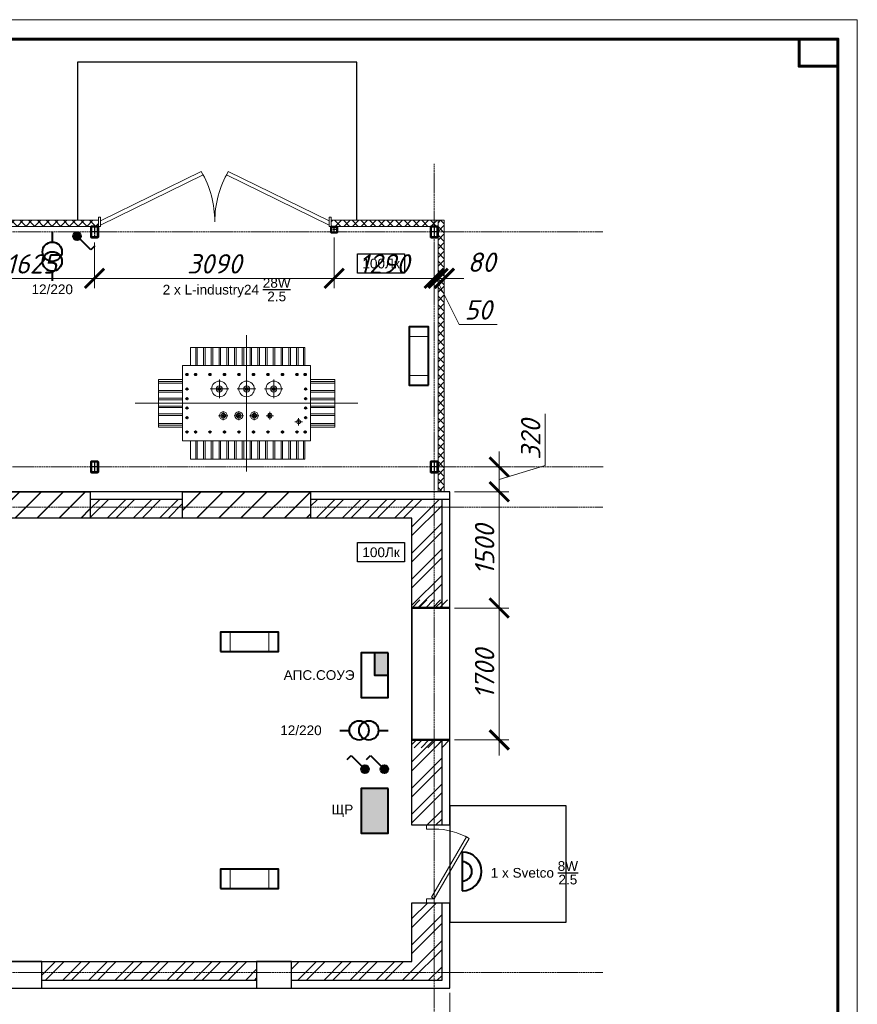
# Model space of a CAD drawing. Header units: millimetres. Extents: x 523209 to 536718, y -48289 to -47398.
# Tile 55 of 116: x 531241 to 531457, y -47826 to -47572. Entities that reach past the tile are written whole.
import ezdxf
from ezdxf.enums import TextEntityAlignment as Align

# ---------------------------------------------------------------- set-up
doc = ezdxf.new("R2010")
doc.units = ezdxf.units.MM
for name, pattern in [('ACAD_ISO02W100', [15, 12, -3]), ('CENTER', [50.8, 31.75, -6.35, 6.35, -6.35]), ('DASHED', [19.05, 12.7, -6.35]), ('GOST2.303 5', [24, 20, -1.5, 1, -1.5]), ('GOST2.303 6', [12, 8, -1.5, 1, -1.5])]:
    doc.linetypes.add(name, pattern=pattern)
doc.layers.get('Defpoints').update_dxf_attribs({"color": 140})
doc.layers.add('03_Осевые', color=4, linetype='GOST2.303 5')
doc.layers.add('Двери ArchiCAD', color=7, linetype='Continuous')
for name, color, linetype, lineweight in [('centre', 1, 'CENTER', 15), ('main', 162, 'Continuous', 15), ('А_СЭНДВИЧ', 30, 'Continuous', 5), ('ВК-линия контур', 132, 'Continuous', 15), ('ВК-линия толстая', 30, 'Continuous', 60), ('ВК-Текст', 1, 'Continuous', 30), ('Двери', 250, 'Continuous', 9), ('Металл', 170, 'Continuous', 40), ('осевая', 252, 'GOST2.303 6', 9), ('Размеры', 30, 'Continuous', 9), ('сэндвич', 54, 'Continuous', 40), ('Узлы', 155, 'Continuous', 25), ('электрика', 1, 'Continuous', 40)]:
    doc.layers.add(name, color=color, linetype=linetype, lineweight=lineweight)
doc.layers.add('Двери ArchiCAD_Ном._пера__3', color=7, linetype='Continuous', lineweight=18, true_color=0xff6500)
doc.styles.add('GOST 2.304', font='CS_Gost2304.shx')
doc.styles.get("Standard").update_dxf_attribs({"font": 'arial.ttf'})
doc.styles.add('СГЕНЕРИР_СТИЛЬ_3', font='isocpeur.ttf', dxfattribs={"oblique": 15})
doc.dimstyles.new('SPDS100', dxfattribs={"dimscale": 100, "dimtxt": 2.5, "dimasz": 2.5, "dimexe": 1.25, "dimexo": 0.625, "dimtad": 1, "dimdec": 0, "dimrnd": 0.001, "dimtxsty": 'GOST 2.304', "dimblk": 'OBLIQUE', "dimcen": 2.5, "dimdle": 2, "dimclrd": 256, "dimclre": 256, "dimclrt": 256, "dimadec": 0, "dimazin": 2, "dimtfac": 0.75, "dimtdec": 0, "dimtmove": 1, "dimatfit": 3, "dimfxl": 1, "dimtolj": 1, "dimlwd": -1, "dimlwe": -1, "dimarcsym": 0})
pattern_1 = [(45, (-90472.02, 100154.6), (-168.3798, 168.3798), []), (45, (-90359.77, 100154.6), (-168.3798, 168.3798), [])]

# ---------------------------------------------------------------- blocks, each defined once
blk = doc.blocks.new('*U136')
at = {"layer": 'ВК-линия контур', "color": 0}
for p, q in [((-594, 420), (0, 420)), ((0, 420), (0, 0))]:
    blk.add_line(p, q, dxfattribs=at)
at = {"layer": 'ВК-линия толстая', "color": 0}
for points in [[(-574, 5), (-574, 415), (-5, 415), (-5, 5)], [(-5, 415), (-15, 415), (-15, 408), (-5, 408)]]:
    blk.add_lwpolyline(points, close=True, dxfattribs=at)
at = {"layer": 'ВК-Текст', "color": 0}
blk.add_attdef('ЛИСТ_АЛ', text='', height=2.5, dxfattribs=at).set_placement((-10, 411.5), align=Align.MIDDLE_CENTER)
at = {"layer": 'ВК-Текст', "color": 0, "ltscale": 0.5}
blk.add_attdef('ВЕРХНИЙ_ШИФР', text='', height=0.000005, rotation=180, dxfattribs=at).set_placement((-574, 401), align=Align.MIDDLE_CENTER)
at = {"layer": 'ВК-Текст', "color": 0, "flags": 12}
blk.add_attdef('ФОРМАТ_ЛИСТА', (-42, 1.56), '', height=2.5, dxfattribs=at)
blk = doc.blocks.new('A$C32CF21B5')
at = {"layer": 'электрика'}
blk.add_line((5, 10), (5, 0), dxfattribs=at)
for radius in [5, 2.5]:
    blk.add_arc((5, 5), radius, 270, 90, dxfattribs=at)
blk = doc.blocks.new('A$C3F1D332B')
at = {"layer": 'электрика'}
for p, q in [((0, 2.5), (2.5, 2.5)), ((10, 2.5), (12.5, 2.5))]:
    blk.add_line(p, q, dxfattribs=at)
for centre in [(5, 2.5), (7.5, 2.5)]:
    blk.add_circle(centre, 2.5, dxfattribs=at)
blk = doc.blocks.new('A$C29CC0E15')
at = {"layer": 'электрика', "lineweight": 0}
for p, q in [((2.5, 5), (2.5, 0)), ((12.5, 5), (12.5, 0))]:
    blk.add_line(p, q, dxfattribs=at)
at = {"layer": 'электрика'}
blk.add_lwpolyline([(0, 0), (15, 0), (15, 5), (0, 5), (0, 0)], dxfattribs=at)
blk = doc.blocks.new('A$C015468A0')
at = {"layer": 'электрика'}
h = blk.add_hatch(color=256, dxfattribs=at)
h.dxf.hatch_style = 1
h.paths.add_polyline_path([(5.59, 1, 1), (3.59, 1, 1)])
at = {"layer": 'электрика', "color": 1, "ltscale": 20}
for p, q in [((0, 3.49), (1.06, 4.55)), ((1.06, 4.55), (3.88, 1.71))]:
    blk.add_line(p, q, dxfattribs=at)
at = {"layer": 'электрика', "color": 1}
blk.add_circle((4.59, 1), 1, dxfattribs=at)
blk.add_circle((4.59, 1), 1, dxfattribs=at)
blk = doc.blocks.new('*U120')
at = {"layer": 'А_СЭНДВИЧ'}
h = blk.add_hatch(dxfattribs=at)
h.set_pattern_fill('NET', color=256, scale=25, angle=45)
h.set_pattern_definition([(45, (1390.03, -100), (-56.1266, 56.1266), []), (135, (1390.03, -100), (-56.1266, -56.1266), [])])
h.paths.add_polyline_path([(68981, -52694), (70361, -52694), (70361, -52614), (68981, -52614)])
blk.add_lwpolyline([(68981, -52694), (70361, -52694), (70361, -52614), (68981, -52614)], close=True, dxfattribs=at)
blk = doc.blocks.new('*U121')
at = {"layer": 'А_СЭНДВИЧ'}
h = blk.add_hatch(dxfattribs=at)
h.set_pattern_fill('NET', color=256, scale=25, angle=45)
h.set_pattern_definition([(45, (3704.01, -100), (-56.1266, 56.1266), []), (135, (3704.01, -100), (-56.1266, -56.1266), [])])
h.paths.add_polyline_path([(69078, -52694), (72578, -52694), (72578, -52614), (69078, -52614)])
blk.add_lwpolyline([(69078, -52694), (72578, -52694), (72578, -52614), (69078, -52614)], close=True, dxfattribs=at)
blk = doc.blocks.new('IFC Дверь - Распашная')
at = {"layer": 'Двери ArchiCAD_Ном._пера__3', "color": 0, "linetype": 'Continuous'}
for p, q in [((-329, 450), (-349, 415)), ((-349, 415), (430, -35)), ((450, 0), (-329, 450)), ((-500, 0), (-450, 0)), ((-450, -100), (-450, 0)), ((430, -35), (450, 0)), ((500, 0), (450, 0)), ((450, -100), (450, 0)), ((-500, -100), (-450, -100)), ((500, -100), (450, -100))]:
    blk.add_line(p, q, dxfattribs=at)
blk.add_arc((450, 0), 900, 150, 180, dxfattribs=at)
blk = doc.blocks.new('ворота')
at = {"layer": 'Двери', "color": 0}
for p, q in [((80334, -53636), (81635, -53000)), ((80334, -53693), (81660, -53043)), ((83284, -53693), (81959, -53043)), ((83284, -53636), (81984, -53000))]:
    blk.add_line(p, q, dxfattribs=at)
for points in [[(80309, -53710), (80334, -53710), (80334, -53590), (80309, -53590)], [(83284, -53710), (83309, -53710), (83309, -53590), (83284, -53590)]]:
    blk.add_lwpolyline(points, close=True, dxfattribs=at)
for centre, start, end in [((80509, -53650), 0, 30), ((83109, -53650), 150, 180)]:
    blk.add_arc(centre, 1300, start, end, dxfattribs=at)
blk = doc.blocks.new('_ArchTick')
at = {"color": 0, "linetype": 'ByBlock', "const_width": 0.15}
blk.add_lwpolyline([(-0.5, -0.5), (0.5, 0.5)], dxfattribs=at)
blk = doc.blocks.new('*D241')
at = {"layer": 'Defpoints', "color": 0, "transparency": 16777216}
for p in [(20801, 14150), (17711, 14085), (20801, 13562)]:
    blk.add_point(p, dxfattribs=at)
at = {"layer": 'Размеры', "linetype": 'Continuous', "transparency": 16777216}
for p, q in [((17711, 14023), (17711, 13437)), ((20801, 14088), (20801, 13437)), ((17511, 13562), (21001, 13562))]:
    blk.add_line(p, q, dxfattribs=at)
at = {"layer": 'Размеры', "transparency": 16777216, "xscale": 250, "yscale": 250, "zscale": 250, "rotation": 180}
blk.add_blockref('_ArchTick', (17711, 13562), dxfattribs=at)
at = {"layer": 'Размеры', "transparency": 16777216, "xscale": 250, "yscale": 250, "zscale": 250}
blk.add_blockref('_ArchTick', (20801, 13562), dxfattribs=at)
at = {"layer": 'Размеры', "transparency": 16777216, "insert": (19256, 13749), "char_height": 250, "attachment_point": 5, "style": 'СГЕНЕРИР_СТИЛЬ_3'}
blk.add_mtext('\\A1;3090', dxfattribs=at)
blk = doc.blocks.new('*D242')
at = {"layer": 'Defpoints', "color": 0, "transparency": 16777216}
for p in [(20801, 14150), (22091, 14085), (22091, 13562)]:
    blk.add_point(p, dxfattribs=at)
at = {"layer": 'Размеры', "linetype": 'Continuous', "transparency": 16777216}
for p, q in [((20801, 14088), (20801, 13437)), ((22091, 14023), (22091, 13437)), ((20601, 13562), (22291, 13562))]:
    blk.add_line(p, q, dxfattribs=at)
at = {"layer": 'Размеры', "transparency": 16777216, "xscale": 250, "yscale": 250, "zscale": 250, "rotation": 180}
blk.add_blockref('_ArchTick', (20801, 13562), dxfattribs=at)
at = {"layer": 'Размеры', "transparency": 16777216, "xscale": 250, "yscale": 250, "zscale": 250}
blk.add_blockref('_ArchTick', (22091, 13562), dxfattribs=at)
at = {"layer": 'Размеры', "transparency": 16777216, "insert": (21446, 13749), "char_height": 250, "attachment_point": 5, "style": 'СГЕНЕРИР_СТИЛЬ_3'}
blk.add_mtext('\\A1;1290', dxfattribs=at)
blk = doc.blocks.new('*D243')
at = {"layer": 'Defpoints', "color": 0, "transparency": 16777216}
for p in [(22091, 14085), (22141, 14085), (22141, 13562)]:
    blk.add_point(p, dxfattribs=at)
at = {"layer": 'Размеры', "linetype": 'Continuous', "transparency": 16777216}
for p, q in [((22091, 14023), (22091, 13437)), ((22141, 14023), (22141, 13437)), ((22091, 13562), (21841, 13562)), ((22091, 13562), (22141, 13562)), ((22091, 13562), (22141, 13562)), ((22116, 13562), (22411, 12968)), ((22141, 13562), (22391, 13562)), ((22411, 12968), (22903, 12968))]:
    blk.add_line(p, q, dxfattribs=at)
at = {"layer": 'Размеры', "transparency": 16777216, "xscale": 250, "yscale": 250, "zscale": 250}
blk.add_blockref('_ArchTick', (22091, 13562), dxfattribs=at)
at = {"layer": 'Размеры', "transparency": 16777216, "xscale": 250, "yscale": 250, "zscale": 250, "rotation": 180}
blk.add_blockref('_ArchTick', (22141, 13562), dxfattribs=at)
at = {"layer": 'Размеры', "transparency": 16777216, "insert": (22657, 13155), "char_height": 250, "attachment_point": 5, "style": 'СГЕНЕРИР_СТИЛЬ_3'}
blk.add_mtext('\\A1;50', dxfattribs=at)
blk = doc.blocks.new('*D244')
at = {"layer": 'Defpoints', "color": 0, "transparency": 16777216}
for p in [(22141, 14085), (22221, 14085), (22221, 13562)]:
    blk.add_point(p, dxfattribs=at)
at = {"layer": 'Размеры', "linetype": 'Continuous', "transparency": 16777216}
for p, q in [((22141, 14023), (22141, 13437)), ((22221, 14023), (22221, 13437)), ((22141, 13562), (21891, 13562)), ((22141, 13562), (22221, 13562)), ((22221, 13562), (22471, 13562))]:
    blk.add_line(p, q, dxfattribs=at)
at = {"layer": 'Размеры', "transparency": 16777216, "xscale": 250, "yscale": 250, "zscale": 250}
blk.add_blockref('_ArchTick', (22141, 13562), dxfattribs=at)
at = {"layer": 'Размеры', "transparency": 16777216, "xscale": 250, "yscale": 250, "zscale": 250, "rotation": 180}
blk.add_blockref('_ArchTick', (22221, 13562), dxfattribs=at)
at = {"layer": 'Размеры', "transparency": 16777216, "insert": (22701, 13770), "char_height": 250, "attachment_point": 5, "style": 'СГЕНЕРИР_СТИЛЬ_3'}
blk.add_mtext('\\A1;80', dxfattribs=at)
blk = doc.blocks.new('*D251')
at = {"layer": 'Defpoints', "color": 0, "transparency": 16777216}
for p in [(22291, 9310), (22291, 7610), (22929, 7610)]:
    blk.add_point(p, dxfattribs=at)
at = {"layer": 'Размеры', "linetype": 'Continuous', "transparency": 16777216}
for p, q in [((22929, 9510), (22929, 7410)), ((22354, 9310), (23054, 9310)), ((22354, 7610), (23054, 7610))]:
    blk.add_line(p, q, dxfattribs=at)
at = {"layer": 'Размеры', "transparency": 16777216, "xscale": 250, "yscale": 250, "zscale": 250}
for p, rotation in [((22929, 9310), 90), ((22929, 7610), 270)]:
    blk.add_blockref('_ArchTick', p, dxfattribs=dict(at, rotation=rotation))
at = {"layer": 'Размеры', "transparency": 16777216, "insert": (22741, 8460), "char_height": 250, "attachment_point": 5, "rotation": 90, "style": 'СГЕНЕРИР_СТИЛЬ_3'}
blk.add_mtext('\\A1;1700', dxfattribs=at)
blk = doc.blocks.new('*D252')
at = {"layer": 'Defpoints', "color": 0, "transparency": 16777216}
for p in [(22291, 10810), (22929, 10810), (22291, 9310)]:
    blk.add_point(p, dxfattribs=at)
at = {"layer": 'Размеры', "linetype": 'Continuous', "transparency": 16777216}
for p, q in [((22929, 9110), (22929, 11010)), ((22354, 10810), (23054, 10810)), ((22354, 9310), (23054, 9310))]:
    blk.add_line(p, q, dxfattribs=at)
at = {"layer": 'Размеры', "transparency": 16777216, "xscale": 250, "yscale": 250, "zscale": 250}
for p, rotation in [((22929, 10810), 90), ((22929, 9310), 270)]:
    blk.add_blockref('_ArchTick', p, dxfattribs=dict(at, rotation=rotation))
at = {"layer": 'Размеры', "transparency": 16777216, "insert": (22741, 10060), "char_height": 250, "attachment_point": 5, "rotation": 90, "style": 'СГЕНЕРИР_СТИЛЬ_3'}
blk.add_mtext('\\A1;1500', dxfattribs=at)
blk = doc.blocks.new('A$C6DC02123')
for points in [[(820, 792.1, 1), (797.7, 792.1, 1)], [(1080.3, 792.1, 1), (1058, 792.1, 1)], [(1340.6, 792.1, 1), (1318.3, 792.1, 1)], [(857.2, 535.5, 1), (834.8, 535.5, 1)], [(1005.9, 535.5, 1), (983.6, 535.5, 1)], [(1154.7, 535.5, 1), (1132.3, 535.5, 1)], [(1303.4, 535.5, 1), (1281.1, 535.5, 1)]]:
    blk.add_hatch(color=256).paths.add_polyline_path(points)
for centre, radius in [((498.2, 930.7), 7.44), ((579.7, 930.7), 7.44), ((718.8, 930.7), 7.44), ((857.9, 930.7), 7.44), ((997, 930.7), 7.44), ((1136.1, 930.7), 7.44), ((1275.1, 930.7), 7.44), ((1414.2, 930.7), 7.44), ((1553.3, 930.7), 7.44), ((1631.8, 930.7), 7.44), ((498.2, 792.1), 7.44), ((808.8, 792.1), 11.2), ((1069.1, 792.1), 11.2), ((1329.4, 792.1), 11.2), ((1637, 792.1), 7.44), ((498.2, 699.1), 7.44), ((1637, 699.1), 7.44), ((498.2, 609.9), 7.44), ((1637, 609.9), 7.44), ((498.2, 516.9), 7.44), ((1637, 516.9), 7.44), ((498.2, 378.2), 7.44), ((579.7, 378.2), 7.44), ((718.8, 378.2), 7.44), ((857.9, 378.2), 7.44), ((997, 378.2), 7.44), ((1136.1, 378.2), 7.44), ((1275.1, 378.2), 7.44), ((1414.2, 378.2), 7.44), ((1553.3, 378.2), 7.44), ((1631.8, 378.2), 7.44)]:
    blk.add_circle(centre, radius)
at = {"layer": 'centre', "lineweight": 15, "ltscale": 100}
for p, q in [((1069.1, 1309), (1069.1, 0)), ((808.8, 702.8), (808.8, 881.3)), ((1069.1, 702.8), (1069.1, 881.3)), ((1329.4, 702.8), (1329.4, 881.3)), ((719.6, 792.1), (898.1, 792.1)), ((979.9, 792.1), (1158.4, 792.1)), ((1240.2, 792.1), (1418.7, 792.1)), ((0, 654.5), (2138.2, 655.4)), ((846, 490.9), (846, 580.1)), ((994.7, 490.9), (994.7, 580.1)), ((1143.5, 490.9), (1143.5, 580.1)), ((1292.2, 571.7), (1292.2, 499.3)), ((801.4, 535.5), (890.6, 535.5)), ((950.1, 535.5), (1039.4, 535.5)), ((1098.9, 535.5), (1188.1, 535.5)), ((1256.1, 535.5), (1328.4, 535.5)), ((1532.3, 477), (1604.7, 477)), ((1568.5, 513.1), (1568.5, 440.8))]:
    blk.add_line(p, q, dxfattribs=at)
at = {"layer": 'main', "lineweight": 15, "ltscale": 100}
for p, q in [((1628, 1189.5), (529.9, 1189.5)), ((529.9, 1189.5), (529.9, 1015.7)), ((582, 1189.5), (582, 1015.7)), ((596.8, 1189.5), (596.8, 1015.7)), ((656.3, 1189.5), (656.3, 1015.7)), ((671.2, 1189.5), (671.2, 1015.7)), ((730.7, 1189.5), (730.7, 1015.7)), ((745.6, 1189.5), (745.6, 1015.7)), ((805.1, 1189.5), (805.1, 1015.7)), ((820, 1189.5), (820, 1015.7)), ((879.5, 1189.5), (879.5, 1015.7)), ((894.3, 1189.5), (894.3, 1015.7)), ((953.8, 1189.5), (953.8, 1015.7)), ((968.7, 1189.5), (968.7, 1015.7)), ((1028.2, 1189.5), (1028.2, 1015.7)), ((1043.1, 1189.5), (1043.1, 1015.7)), ((1102.6, 1189.5), (1102.6, 1015.7)), ((1117.5, 1189.5), (1117.5, 1015.7)), ((1177, 1189.5), (1177, 1015.7)), ((1191.8, 1189.5), (1191.8, 1015.7)), ((1251.3, 1189.5), (1251.3, 1015.7)), ((1266.2, 1189.5), (1266.2, 1015.7)), ((1325.7, 1189.5), (1325.7, 1015.7)), ((1340.6, 1189.5), (1340.6, 1015.7)), ((1400.1, 1189.5), (1400.1, 1015.7)), ((1415, 1189.5), (1415, 1015.7)), ((1474.5, 1189.5), (1474.5, 1015.7)), ((1489.3, 1189.5), (1489.3, 1015.7)), ((1548.8, 1189.5), (1548.8, 1015.7)), ((1563.7, 1189.5), (1563.7, 1015.7)), ((1616.9, 1189.5), (1616.9, 1015.7)), ((1628, 1189.5), (1628, 1015.7)), ((455.5, 1015.7), (1682.7, 1015.7)), ((455.5, 1015.7), (455.5, 293.2)), ((1682.7, 1015.7), (1682.7, 293.2)), ((223.1, 883.1), (223.1, 426.7)), ((223.1, 883.1), (455.5, 883.1)), ((223.1, 861.9), (455.5, 861.9)), ((1915.1, 883.1), (1682.7, 883.1)), ((1915.1, 861.9), (1682.7, 861.9)), ((1915.1, 883.1), (1915.1, 426.7)), ((223.1, 847), (455.5, 847)), ((223.1, 776.5), (455.5, 776.5)), ((223.1, 761.6), (455.5, 761.6)), ((1915.1, 847), (1682.7, 847)), ((1915.1, 776.5), (1682.7, 776.5)), ((1915.1, 761.6), (1682.7, 761.6)), ((223.1, 702.1), (455.5, 702.1)), ((223.1, 687.2), (455.5, 687.2)), ((1915.1, 702.1), (1682.7, 702.1)), ((1915.1, 687.2), (1682.7, 687.2)), ((223.1, 627.7), (455.5, 627.7)), ((223.1, 612.9), (455.5, 612.9)), ((1915.1, 627.7), (1682.7, 627.7)), ((1915.1, 612.9), (1682.7, 612.9)), ((223.1, 553.4), (455.5, 553.4)), ((223.1, 538.5), (455.5, 538.5)), ((1915.1, 553.4), (1682.7, 553.4)), ((1915.1, 538.5), (1682.7, 538.5)), ((223.1, 458.9), (455.5, 458.9)), ((223.1, 444), (455.5, 444)), ((223.1, 426.7), (455.5, 426.7)), ((1915.1, 458.9), (1682.7, 458.9)), ((1915.1, 444), (1682.7, 444)), ((1915.1, 426.7), (1682.7, 426.7)), ((455.5, 293.2), (1682.7, 293.2)), ((529.9, 293.2), (529.9, 119.4)), ((582, 293.2), (582, 119.4)), ((596.8, 293.2), (596.8, 119.4)), ((656.3, 293.2), (656.3, 119.4)), ((671.2, 293.2), (671.2, 119.4)), ((730.7, 293.2), (730.7, 119.4)), ((745.6, 293.2), (745.6, 119.4)), ((805.1, 293.2), (805.1, 119.4)), ((820, 293.2), (820, 119.4)), ((879.5, 293.2), (879.5, 119.4)), ((894.3, 293.2), (894.3, 119.4)), ((953.8, 293.2), (953.8, 119.4)), ((968.7, 293.2), (968.7, 119.4)), ((1028.2, 293.2), (1028.2, 119.4)), ((1043.1, 293.2), (1043.1, 119.4)), ((1102.6, 293.2), (1102.6, 119.4)), ((1117.5, 293.2), (1117.5, 119.4)), ((1177, 293.2), (1177, 119.4)), ((1191.8, 293.2), (1191.8, 119.4)), ((1251.3, 293.2), (1251.3, 119.4)), ((1266.2, 293.2), (1266.2, 119.4)), ((1325.7, 293.2), (1325.7, 119.4)), ((1340.6, 293.2), (1340.6, 119.4)), ((1400.1, 293.2), (1400.1, 119.4)), ((1415, 293.2), (1415, 119.4)), ((1474.5, 293.2), (1474.5, 119.4)), ((1489.3, 293.2), (1489.3, 119.4)), ((1548.8, 293.2), (1548.8, 119.4)), ((1563.7, 293.2), (1563.7, 119.4)), ((1616.9, 293.2), (1616.9, 119.4)), ((1628, 293.2), (1628, 119.4)), ((529.9, 119.4), (1628, 119.4))]:
    blk.add_line(p, q, dxfattribs=at)
for centre, radius in [((808.8, 792.1), 74.4), ((1069.1, 792.1), 74.4), ((1329.4, 792.1), 74.4), ((808.8, 792.1), 29.7), ((1069.1, 792.1), 29.7), ((1329.4, 792.1), 29.7), ((846, 535.5), 37.2), ((994.7, 535.5), 37.2), ((1143.5, 535.5), 37.2), ((846, 535.5), 22.3), ((846, 535.5), 11.2), ((994.7, 535.5), 22.3), ((994.7, 535.5), 11.2), ((1143.5, 535.5), 22.3), ((1143.5, 535.5), 11.2), ((1292.2, 535.5), 22.3), ((1292.2, 535.5), 11.2), ((1568.5, 477), 18.6)]:
    blk.add_circle(centre, radius, dxfattribs=at)
blk = doc.blocks.new('*U210')
for points in [[(-32, -40), (32, -40, 0.414214), (40, -32), (40, 32, 0.414214), (32, 40), (-32, 40, 0.414214), (-40, 32), (-40, -32, 0.414214)], [(-32, -36), (32, -36, 0.414214), (36, -32), (36, 32, 0.414214), (32, 36), (-32, 36, 0.414214), (-36, 32), (-36, -32, 0.414214)]]:
    blk.add_lwpolyline(points, format="xyb", close=True)
at = {"layer": '03_Осевые'}
for p, q in [((0, -40), (0, 40)), ((-40, 0), (40, 0))]:
    blk.add_line(p, q, dxfattribs=at)
blk = doc.blocks.new('*U214')
for points in [[(-38, -70), (38, -70, 0.414214), (50, -58), (50, 58, 0.414214), (38, 70), (-38, 70, 0.414214), (-50, 58), (-50, -58, 0.414214)], [(-38, -64), (38, -64, 0.414214), (44, -58), (44, 58, 0.414214), (38, 64), (-38, 64, 0.414214), (-44, 58), (-44, -58, 0.414214)]]:
    blk.add_lwpolyline(points, format="xyb", close=True)
at = {"layer": '03_Осевые'}
for p, q in [((-50, 0), (50, 0)), ((0, -70), (0, 70))]:
    blk.add_line(p, q, dxfattribs=at)
blk = doc.blocks.new('*U215')
for points in [[(-38, -70), (38, -70, 0.414214), (50, -58), (50, 58, 0.414214), (38, 70), (-38, 70, 0.414214), (-50, 58), (-50, -58, 0.414214)], [(-38, -64), (38, -64, 0.414214), (44, -58), (44, 58, 0.414214), (38, 64), (-38, 64, 0.414214), (-44, 58), (-44, -58, 0.414214)]]:
    blk.add_lwpolyline(points, format="xyb", close=True)
at = {"layer": '03_Осевые'}
for p, q in [((-50, 0), (50, 0)), ((0, -70), (0, 70))]:
    blk.add_line(p, q, dxfattribs=at)
blk = doc.blocks.new('*U216')
for points in [[(-38, -70), (38, -70, 0.414214), (50, -58), (50, 58, 0.414214), (38, 70), (-38, 70, 0.414214), (-50, 58), (-50, -58, 0.414214)], [(-38, -64), (38, -64, 0.414214), (44, -58), (44, 58, 0.414214), (38, 64), (-38, 64, 0.414214), (-44, 58), (-44, -58, 0.414214)]]:
    blk.add_lwpolyline(points, format="xyb", close=True)
at = {"layer": '03_Осевые'}
for p, q in [((-50, 0), (50, 0)), ((0, -70), (0, 70))]:
    blk.add_line(p, q, dxfattribs=at)
blk = doc.blocks.new('*U217')
for points in [[(-38, -70), (38, -70, 0.414214), (50, -58), (50, 58, 0.414214), (38, 70), (-38, 70, 0.414214), (-50, 58), (-50, -58, 0.414214)], [(-38, -64), (38, -64, 0.414214), (44, -58), (44, 58, 0.414214), (38, 64), (-38, 64, 0.414214), (-44, 58), (-44, -58, 0.414214)]]:
    blk.add_lwpolyline(points, format="xyb", close=True)
at = {"layer": '03_Осевые'}
for p, q in [((-50, 0), (50, 0)), ((0, -70), (0, 70))]:
    blk.add_line(p, q, dxfattribs=at)
blk = doc.blocks.new('*D254')
at = {"layer": 'Defpoints', "color": 0, "transparency": 16777216}
for p in [(22543, 11130), (22929, 11130), (22543, 10810)]:
    blk.add_point(p, dxfattribs=at)
at = {"layer": 'Размеры', "linetype": 'Continuous', "transparency": 16777216}
for p, q in [((23522, 11148), (23522, 11815)), ((22929, 10610), (22929, 11330)), ((22606, 11130), (23054, 11130)), ((22929, 10970), (23522, 11148)), ((22606, 10810), (23054, 10810))]:
    blk.add_line(p, q, dxfattribs=at)
at = {"layer": 'Размеры', "transparency": 16777216, "xscale": 250, "yscale": 250, "zscale": 250}
for p, rotation in [((22929, 11130), 90), ((22929, 10810), 270)]:
    blk.add_blockref('_ArchTick', p, dxfattribs=dict(at, rotation=rotation))
at = {"layer": 'Размеры', "transparency": 16777216, "insert": (23335, 11482), "char_height": 250, "attachment_point": 5, "rotation": 90, "style": 'СГЕНЕРИР_СТИЛЬ_3'}
blk.add_mtext('\\A1;320', dxfattribs=at)
blk = doc.blocks.new('*D259')
at = {"layer": 'Defpoints', "color": 0, "transparency": 16777216}
for p in [(4891, 4410), (22291, 4410), (22291, 2608)]:
    blk.add_point(p, dxfattribs=at)
at = {"layer": 'Размеры', "linetype": 'Continuous', "transparency": 16777216}
for p, q in [((4891, 4348), (4891, 2483)), ((22291, 4348), (22291, 2483)), ((4691, 2608), (22491, 2608))]:
    blk.add_line(p, q, dxfattribs=at)
at = {"layer": 'Размеры', "transparency": 16777216, "xscale": 250, "yscale": 250, "zscale": 250, "rotation": 180}
blk.add_blockref('_ArchTick', (4891, 2608), dxfattribs=at)
at = {"layer": 'Размеры', "transparency": 16777216, "xscale": 250, "yscale": 250, "zscale": 250}
blk.add_blockref('_ArchTick', (22291, 2608), dxfattribs=at)
at = {"layer": 'Размеры', "transparency": 16777216, "insert": (13591, 2795), "char_height": 250, "attachment_point": 5, "style": 'СГЕНЕРИР_СТИЛЬ_3'}
blk.add_mtext('\\A1;17400', dxfattribs=at)
blk = doc.blocks.new('*D263')
at = {"layer": 'Defpoints', "color": 0, "transparency": 16777216}
for p in [(16086, 13918), (17711, 13918), (17711, 13562)]:
    blk.add_point(p, dxfattribs=at)
at = {"layer": 'Размеры', "linetype": 'Continuous', "transparency": 16777216}
for p, q in [((16086, 13855), (16086, 13437)), ((17711, 13855), (17711, 13437)), ((15886, 13562), (17911, 13562))]:
    blk.add_line(p, q, dxfattribs=at)
at = {"layer": 'Размеры', "transparency": 16777216, "xscale": 250, "yscale": 250, "zscale": 250, "rotation": 180}
blk.add_blockref('_ArchTick', (16086, 13562), dxfattribs=at)
at = {"layer": 'Размеры', "transparency": 16777216, "xscale": 250, "yscale": 250, "zscale": 250}
blk.add_blockref('_ArchTick', (17711, 13562), dxfattribs=at)
at = {"layer": 'Размеры', "transparency": 16777216, "insert": (16899, 13749), "char_height": 250, "attachment_point": 5, "style": 'СГЕНЕРИР_СТИЛЬ_3'}
blk.add_mtext('\\A1;1625', dxfattribs=at)
blk = doc.blocks.new('A$C6B5953C9')
at = {"layer": 'А_СЭНДВИЧ'}
h = blk.add_hatch(dxfattribs=at)
h.set_pattern_fill('NET', color=256, scale=25, angle=45)
h.set_pattern_definition([(45, (-52279.9, 66824.63), (-56.1266, 56.1266), []), (135, (-52279.9, 66824.63), (-56.1266, -56.1266), [])])
h.paths.add_polyline_path([(13641.3, 14230.2), (13641.3, 14310.2), (9421.4, 14310.2), (9421.4, 14230.2)])
h.paths.add_polyline_path([(14551.3, 14310.2), (14551.3, 14230.2), (17761.3, 14230.2), (17761.3, 14310.2)])
at = {"layer": 'сэндвич', "lineweight": 30}
h = blk.add_hatch(dxfattribs=at)
h.set_pattern_fill('JIS_LC_20', color=256, scale=10)
h.set_pattern_definition([(45, (-93222.02, 100154.6), (-141.42136, 141.42136), []), (45, (-93218.02, 100154.6), (-141.42136, 141.42136), [])])
h.paths.add_polyline_path([(8446.4, 10470.2), (6796.4, 10470.2), (6796.4, 10810.2), (8446.4, 10810.2)])
h.paths.add_polyline_path([(20496.4, 10470.2), (18846.4, 10470.2), (18846.4, 10810.2), (20496.4, 10810.2)])
h = blk.add_hatch(dxfattribs=at)
h.set_pattern_fill('JIS_LC_20', color=256, scale=10)
h.set_pattern_definition([(45, (-90472.02, 100154.6), (-141.42136, 141.42136), []), (45, (-90468.02, 100154.6), (-141.42136, 141.42136), [])])
h.paths.add_polyline_path([(11196.4, 10470.2), (9546.4, 10470.2), (9546.4, 10810.2), (11196.4, 10810.2)])
h.paths.add_polyline_path([(17656.4, 10470.2), (16006.4, 10470.2), (16006.4, 10810.2), (17656.4, 10810.2)])
at = {"layer": 'Узлы', "linetype": 'ByBlock', "lineweight": 5}
h = blk.add_hatch(dxfattribs=at)
h.set_pattern_fill('ANSI32', color=256, scale=25)
h.set_pattern_definition(pattern_1)
h.paths.add_polyline_path([(18846.4, 10710.2), (17656.4, 10710.2), (17656.4, 10470.2), (18846.4, 10470.2)])
h = blk.add_hatch(dxfattribs=at)
h.set_pattern_fill('ANSI32', color=256, scale=25)
h.set_pattern_definition(pattern_1)
h.paths.add_polyline_path([(21701.4, 10470.2), (21701.4, 10710.2), (20496.4, 10710.2), (20496.4, 10470.2)])
h.paths.add_polyline_path([(21701.4, 10710.2), (21701.4, 10470.2), (21801.4, 10470.2), (21801.4, 9315.2), (22191.4, 9315.2), (22191.4, 10710.2)])
h = blk.add_hatch(dxfattribs=at)
h.set_pattern_fill('ANSI32', color=256, scale=25)
h.set_pattern_definition(pattern_1)
h.paths.add_polyline_path([(22191.4, 6510.2), (22191.4, 7611.6), (21801.4, 7611.6), (21801.4, 6510.2)])
h = blk.add_hatch(dxfattribs=at)
h.set_pattern_fill('ANSI32', color=256, scale=25)
h.set_pattern_definition(pattern_1)
h.paths.add_polyline_path([(20251.4, 4510.2), (22191.4, 4510.2), (22191.4, 5510.2), (21801.4, 5510.2), (21801.4, 4750.2), (20251.4, 4750.2)])
h = blk.add_hatch(dxfattribs=at)
h.set_pattern_fill('ANSI32', color=256, scale=25)
h.set_pattern_definition(pattern_1)
h.paths.add_polyline_path([(17031.4, 4510.2), (19261.4, 4510.2), (19261.4, 4750.2), (17031.4, 4750.2)])
h = blk.add_hatch(dxfattribs=at)
h.set_pattern_fill('ANSI32', color=256, scale=25)
h.set_pattern_definition(pattern_1)
h.paths.add_polyline_path([(19261.4, 4510.2), (19801.4, 4510.2), (19801.4, 4750.2), (19261.4, 4750.2)])
for p, q in [((22291.4, 6510.2), (22291.4, 10810.2)), ((22191.4, 9311.6), (22191.4, 10710.2))]:
    blk.add_line(p, q)
for points in [[(21091.4, 14310.2), (21091.4, 16350.2), (17491.4, 16350.2), (17491.4, 14310.2)], [(22291.4, 10810.2), (4891.4, 10810.2), (4891.4, 4410.2), (9851.4, 4410.2)], [(18846.4, 10710.2), (17656.4, 10710.2)], [(22291.4, 10710.2), (20496.4, 10710.2)], [(21801.4, 10470.2), (5381.4, 10470.2), (5381.4, 4750.2), (9851.4, 4750.2)], [(21801.4, 6510.2), (21801.4, 10470.2), (21701.4, 10470.2)], [(22191.4, 6510.2), (22191.4, 7611.6)], [(22291.4, 6510.2), (21801.4, 6510.2)], [(19261.4, 4410.2), (22291.4, 4410.2), (22291.4, 5510.2)], [(19261.4, 4750.2), (21801.4, 4750.2), (21801.4, 5510.2)], [(20251.4, 4510.2), (22191.4, 4510.2), (22191.4, 5510.2)], [(21801.4, 5510.2), (22291.4, 5510.2)], [(9851.4, 4750.2), (19261.4, 4750.2)], [(17031.4, 4510.2), (19261.4, 4510.2)], [(19261.4, 4510.2), (19801.4, 4510.2)], [(9851.4, 4410.2), (19261.4, 4410.2)]]:
    blk.add_lwpolyline(points)
for points in [[(17656.4, 10470.2), (16006.4, 10470.2), (16006.4, 10810.2), (17656.4, 10810.2)], [(20496.4, 10470.2), (18846.4, 10470.2), (18846.4, 10810.2), (20496.4, 10810.2)], [(22291.4, 7610.2), (22291.4, 9310.2), (21801.4, 9310.2), (21801.4, 7610.2)], [(22291.4, 5260.2), (23791.4, 5260.2), (23791.4, 6760.2), (22291.4, 6760.2)], [(16581.4, 4410.2), (17031.4, 4410.2), (17031.4, 4750.2), (16581.4, 4750.2)], [(19801.4, 4410.2), (20251.4, 4410.2), (20251.4, 4750.2), (19801.4, 4750.2)]]:
    blk.add_lwpolyline(points, close=True)
at = {"layer": 'А_СЭНДВИЧ'}
blk.add_lwpolyline([(14551.3, 14230.2), (17761.3, 14230.2), (17761.3, 14310.2), (14551.3, 14310.2)], dxfattribs=at)
at = {"layer": 'осевая', "ltscale": 0.5}
for points in [[(22091.4, 15039), (22091.4, 1000)], [(1000, 14160.2), (24268.5, 14160.2)], [(1435.5, 11130.2), (24268.5, 11130.2)], [(1000, 10610.2), (24268.5, 10610.2)], [(1000, 4610.2), (24268.5, 4610.2)]]:
    blk.add_lwpolyline(points, dxfattribs=at)
at = {"layer": 'сэндвич', "lineweight": 30, "flags": 128}
for points in [[(21801.4, 9310.2), (21906, 9414.9)], [(21889.9, 9310.2), (21994.6, 9414.9)], [(21978.5, 9310.2), (22083.1, 9414.9)], [(22067, 9310.2), (22171.7, 9414.9)], [(22155.5, 9310.2), (22260.2, 9414.9)], [(21938.4, 7613.1), (21833.7, 7508.4)], [(22026.9, 7613.1), (21922.2, 7508.4)], [(22115.5, 7613.1), (22010.8, 7508.4)], [(22204, 7613.1), (22099.3, 7508.4)], [(22292.6, 7613.1), (22187.9, 7508.4)]]:
    blk.add_lwpolyline(points, dxfattribs=at)
at = {"layer": 'сэндвич', "lineweight": 50, "flags": 128}
for points in [[(21802, 9311.6), (22292, 9311.6)], [(21802, 7611.6), (22292, 7611.6)]]:
    blk.add_lwpolyline(points, dxfattribs=at)
at = {"layer": 'А_СЭНДВИЧ', "xscale": -1}
blk.add_blockref('*U120', (91122.6, 66924.6), dxfattribs=at)
at = {"layer": 'А_СЭНДВИЧ', "xscale": -1, "rotation": 90}
blk.add_blockref('*U121', (-30473.1, 83388.4), dxfattribs=at)
at = {"layer": 'Двери', "color": 0, "xscale": -1}
blk.add_blockref('ворота', (101070.8, 67940.4), dxfattribs=at)
at = {"layer": 'Двери ArchiCAD', "color": 0, "linetype": 'Continuous', "lineweight": 18, "zscale": 1000, "rotation": 270}
blk.add_blockref('IFC Дверь - Распашная', (22091.4, 6010.2), dxfattribs=at)
at = {"layer": 'Металл', "rotation": 180.0099999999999}
for name, p in [('*U217', (17711.4, 14160.2)), ('*U216', (22091.4, 14160.2)), ('*U214', (17711.4, 11130.2)), ('*U215', (22091.4, 11130.2))]:
    blk.add_blockref(name, p, dxfattribs=at)
at = {"layer": 'Металл', "xscale": -1, "rotation": 0.009999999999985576}
blk.add_blockref('*U210', (20801.4, 14190.2), dxfattribs=at)
at = {"layer": 'электрика', "color": 1, "ltscale": 0.2, "xscale": 1.343971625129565, "yscale": 1.343971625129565, "zscale": 1.343971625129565}
blk.add_blockref('A$C6DC02123', (18234.5, 11071.4), dxfattribs=at)
at = {"layer": 'Размеры'}
for base, p1, p2, picture, middle in [((20801.4, 13561.7), (17711.4, 14085.2), (20801.4, 14150.2), '*D241', (19256.4, 13749.2)), ((22091.4, 13561.7), (20801.4, 14150.2), (22091.4, 14085.2), '*D242', (21446.4, 13749.2)), ((17711.4, 13561.7), (16086.4, 13917.6), (17711.4, 13917.6), '*D263', (16898.9, 13749.2)), ((22291.4, 2608), (4891.4, 4410.2), (22291.4, 4410.2), '*D259', (13591.4, 2795.5))]:
    dim = blk.add_linear_dim(base=base, p1=p1, p2=p2, dimstyle='SPDS100', override={"dimtxsty": 'СГЕНЕРИР_СТИЛЬ_3', "dimblk1": 'ArchTick', "dimblk2": 'ArchTick', "dimsah": 1}, dxfattribs=at)
    dim.commit()
    dim.dimension.update_dxf_attribs({"geometry": picture, "text_midpoint": middle})
for base, p1, p2, picture, middle in [((22141.4, 13561.7), (22091.4, 14085.2), (22141.4, 14085.2), '*D243', (22473.7, 12968)), ((22221.4, 13561.7), (22141.4, 14085.2), (22221.4, 14085.2), '*D244', (22700.8, 13582.7))]:
    dim = blk.add_linear_dim(base=base, p1=p1, p2=p2, dimstyle='SPDS100', override={"dimtxsty": 'СГЕНЕРИР_СТИЛЬ_3', "dimblk1": 'ArchTick', "dimblk2": 'ArchTick', "dimsah": 1}, dxfattribs=at)
    dim.commit()
    dim.dimension.update_dxf_attribs({"geometry": picture, "text_midpoint": middle, "dimtype": 160})
for base, p1, p2, picture, middle in [((22928.7, 11130.2), (22543.5, 10810.2), (22543.5, 11130.2), '*D254', (23335, 11210.8)), ((22928.7, 10810.2), (22291.4, 9310.2), (22291.4, 10810.2), '*D252', (22741.2, 10060.2)), ((22928.7, 7610.2), (22291.4, 9310.2), (22291.4, 7610.2), '*D251', (22741.2, 8460.2))]:
    dim = blk.add_linear_dim(base=base, p1=p1, p2=p2, angle=90, dimstyle='SPDS100', override={"dimtxsty": 'СГЕНЕРИР_СТИЛЬ_3', "dimblk1": 'ArchTick', "dimblk2": 'ArchTick', "dimsah": 1}, dxfattribs=at)
    dim.commit()
    dim.dimension.update_dxf_attribs({"geometry": picture, "text_midpoint": middle})

msp = doc.modelspace()

# ---------------------------------------------------------------- hatches: boundary and pattern name
at = {"layer": 'электрика', "ltscale": 0.15}
h = msp.add_hatch(color=1, dxfattribs=at)
h.dxf.hatch_style = 1
h.paths.add_polyline_path([(531332.16137, -47740.73293), (531335.66137, -47740.73293), (531335.66137, -47734.98293), (531332.16137, -47734.98293)])
at = {"layer": 'электрика'}
h = msp.add_hatch(color=256, dxfattribs=at)
h.dxf.hatch_style = 1
h.paths.add_polyline_path([(531335.66137, -47769.98293), (531328.66137, -47769.98293), (531328.66137, -47781.48293), (531335.66137, -47781.48293)])

# ---------------------------------------------------------------- linework, layer by layer
at = {"layer": 'электрика', "ltscale": 15}
for points in [[(531335.66137, -47734.98293), (531328.66137, -47734.98293), (531328.66137, -47746.48293), (531335.66137, -47746.48293), (531335.66137, -47734.98293)], [(531335.66137, -47734.98293), (531332.16137, -47734.98293), (531332.16137, -47740.73293), (531335.66137, -47740.73293), (531335.66137, -47734.98293)], [(531335.66137, -47769.98293), (531328.66137, -47769.98293), (531328.66137, -47781.48293), (531335.66137, -47781.48293), (531335.66137, -47769.98293)]]:
    msp.add_lwpolyline(points, dxfattribs=at)

# ---------------------------------------------------------------- block references
at = {"linetype": 'DASHED'}
msp.add_blockref('*U136', (531456.63387, -47991.68774), dxfattribs=at)
at = {"xscale": 0.02, "yscale": 0.02, "zscale": 0.02}
msp.add_blockref('A$C6B5953C9', (530905.70468, -47909.63692), dxfattribs=at)
at = {"layer": 'электрика'}
for name, p, rotation in [('A$C3F1D332B', (531246.52073, -47626.53302), 270), ('A$C015468A0', (531260.00912, -47626.53303), 180), ('A$C29CC0E15', (531346.03187, -47665.9329), 90)]:
    msp.add_blockref(name, p, dxfattribs=dict(at, rotation=rotation))
for name, p in [('A$C29CC0E15', (531292.41096, -47734.67921)), ('A$C3F1D332B', (531323.16137, -47757.48292)), ('A$C015468A0', (531325.07477, -47765.98292)), ('A$C015468A0', (531330.07477, -47765.98292)), ('A$C32CF21B5', (531349.73577, -47796.35276)), ('A$C29CC0E15', (531292.41096, -47795.79491))]:
    msp.add_blockref(name, p, dxfattribs=at)

# ---------------------------------------------------------------- texts
at = {"char_height": 2.5, "attachment_point": 5, "bg_fill": 16}
for insert in [(531333.82355, -47634.60222), (531333.82355, -47709.06503)]:
    msp.add_mtext('\\A1;100Лк', dxfattribs=dict(at, insert=insert))
at = {"linetype": 'ACAD_ISO02W100', "lineweight": 100, "char_height": 2.5, "attachment_point": 5}
for s, insert in [('\\A1;12/220', (531249.02072, -47641.2412)), ('\\A1;АПС.СОУЭ', (531317.85565, -47740.73293)), ('\\A1;12/220', (531313.16137, -47754.98293)), ('\\A1;ЩР', (531323.85565, -47775.73293))]:
    msp.add_mtext(s, dxfattribs=dict(at, insert=insert))
at = {"char_height": 2.5, "attachment_point": 5}
for s, insert in [('\\A1;2 х L-industry24 \\S28W/2.5;', (531294.00245, -47641.31718)), ('\\A1;1 х Svetco \\S8W/2.5;', (531373.35236, -47791.71348))]:
    msp.add_mtext(s, dxfattribs=dict(at, insert=insert))

doc.saveas('drawing.dxf')
